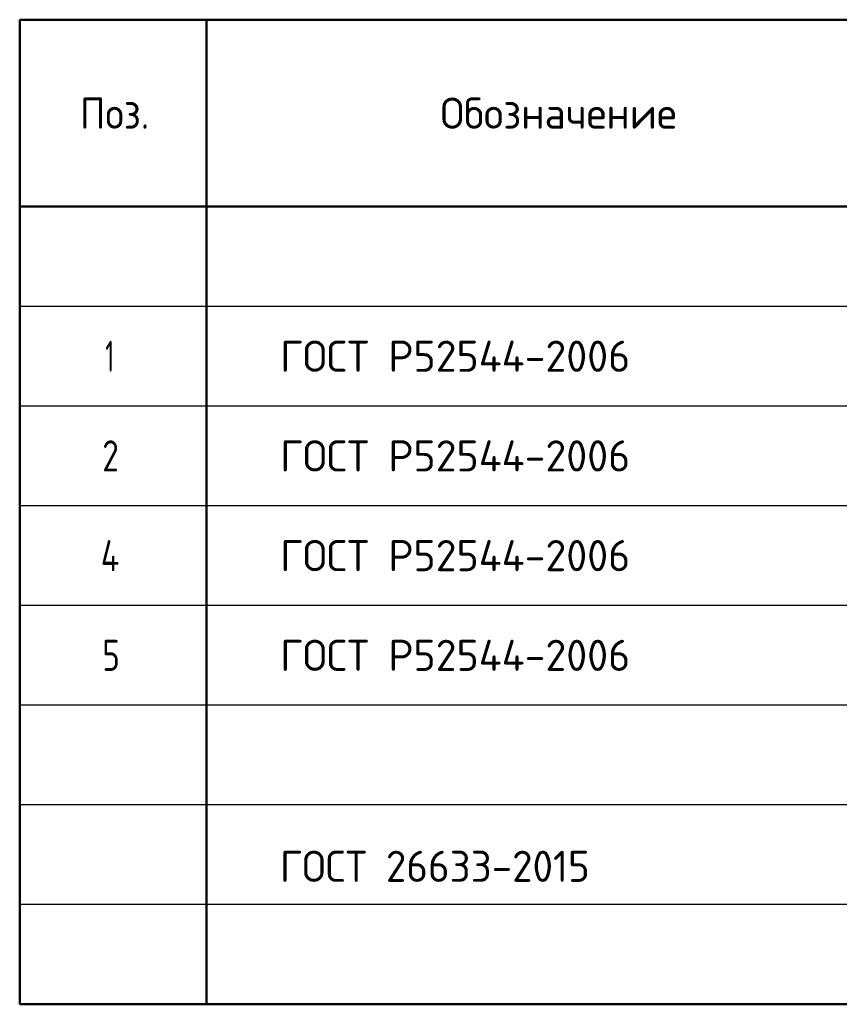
# Model space of a CAD drawing. Header units: millimetres. Extents: x 0 to 50400, y 0 to 35640.
# Tile 8 of 16: x 27600 to 35493, y 10067 to 19547. Entities that reach past the tile are written whole.
import ezdxf

# ---------------------------------------------------------------- set-up
doc = ezdxf.new("R2010")
doc.units = ezdxf.units.MM
doc.layers.add('Standard', color=7, linetype='Continuous', lineweight=25)
doc.styles.add('ISOCPEUR', font='txt')

msp = doc.modelspace()

# ---------------------------------------------------------------- linework, layer by layer
at = {"layer": 'Standard', "color": 7, "linetype": 'Continuous', "lineweight": 50, "transparency": 33554687}
for p, q in [((49800, 19546.8), (27600, 19546.8)), ((27600, 19546.8), (27600, 17746.8)), ((29400, 19546.8), (29400, 17746.8)), ((49800, 17746.8), (27600, 17746.8)), ((27600, 17746.8), (27600, 10066.8)), ((29400, 17746.8), (29400, 10066.8)), ((49800, 10066.8), (27600, 10066.8))]:
    msp.add_line(p, q, dxfattribs=at)
at = {"layer": 'Standard', "color": 7, "linetype": 'Continuous', "lineweight": -3, "transparency": 33554687}
for p, q in [((49800, 16786.8), (27600, 16786.8)), ((49800, 15826.8), (27600, 15826.8)), ((49800, 14866.8), (27600, 14866.8)), ((49800, 13906.8), (27600, 13906.8)), ((49800, 12946.8), (27600, 12946.8)), ((49800, 11986.8), (27600, 11986.8)), ((49800, 11026.8), (27600, 11026.8))]:
    msp.add_line(p, q, dxfattribs=at)

# ---------------------------------------------------------------- texts
at = {"layer": 'Standard', "color": 7, "linetype": 'Continuous', "lineweight": 25, "transparency": 33554687, "char_height": 300, "attachment_point": 7, "style": 'ISOCPEUR'}
for s, insert, width in [('\\W0.92;Поз.', (28181, 18496.8), 872.983), ('\\W0.97;Обозначение', (31651.7, 18496.8), 2499.422), ('\\W0.56;1', (28425, 16156.8), 233.345), ('\\W0.98;ГОСТ Р52544-2006', (30108, 16156.8), 3625.19), ('\\W0.78;2', (28395, 15196.8), 326.416), ('\\W0.98;ГОСТ Р52544-2006', (30108, 15196.8), 3625.19), ('\\W0.80;4', (28380, 14236.8), 359.835), ('\\W0.98;ГОСТ Р52544-2006', (30108, 14236.8), 3625.19), ('\\W0.78;5', (28395, 13276.8), 326.416), ('\\W0.98;ГОСТ Р52544-2006', (30108, 13276.8), 3625.19), ('\\W0.96;ГОСТ 26633-2015', (30105.8, 11245.5), 3262.345)]:
    msp.add_mtext(s, dxfattribs=dict(at, insert=insert, width=width))

doc.saveas('drawing.dxf')
